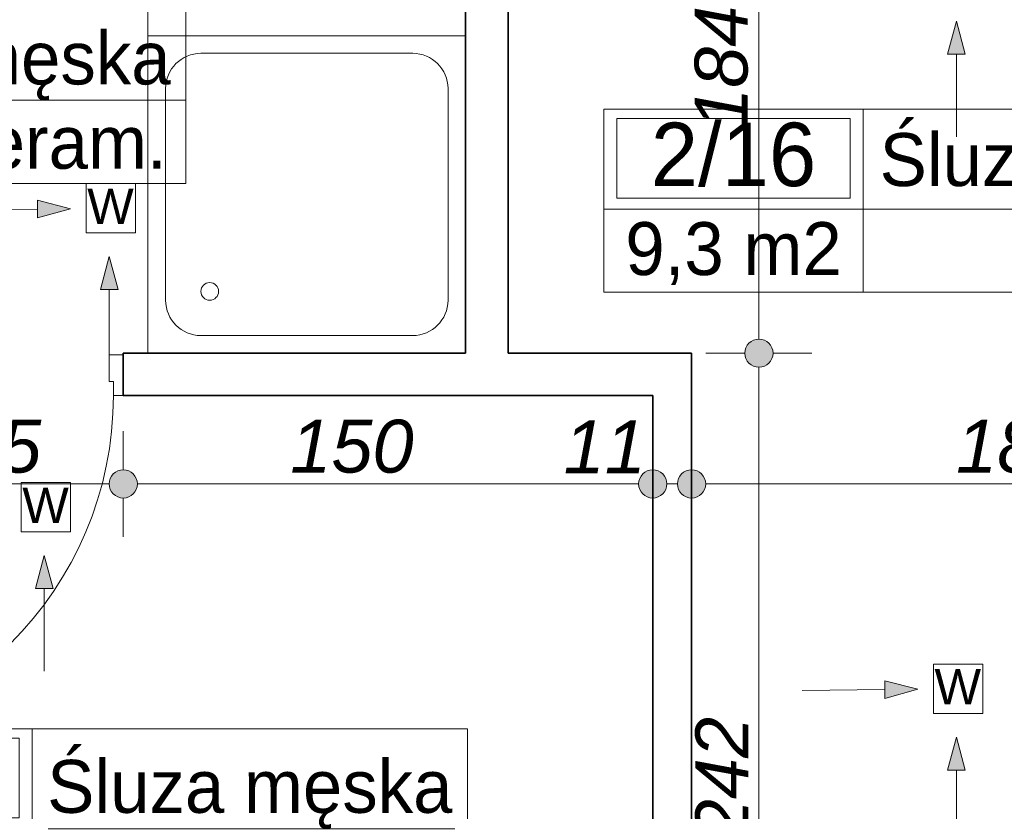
# Model space of a CAD drawing. Header units: millimetres. Extents: x -13944 to 84772, y -78836 to -35317.
# Tile 41 of 85: x 31151 to 33941, y -57602 to -55358. Entities that reach past the tile are written whole.
import ezdxf
from ezdxf.enums import TextEntityAlignment as Align

# ---------------------------------------------------------------- set-up
doc = ezdxf.new("R2010")
doc.units = ezdxf.units.MM
doc.header["$MEASUREMENT"] = 0
for name, color, linetype, lineweight in [('Drzwi ArchiCAD_Nr_pióra__1', 7, 'Continuous', 0), ('Instalacje - Went_Klim_Nr_pióra__42', 150, 'Continuous', 13), ('Konstrukcja - Ściany zew_Nr_pióra__6', 7, 'Continuous', 35), ('Metryczki pomieszczeń ArchiCADa_Nr_pióra__1', 7, 'Continuous', 0), ('Wymiarowanie - Ogólne_Nr_pióra__82', 114, 'Continuous', 13)]:
    doc.layers.add(name, color=color, linetype=linetype, lineweight=lineweight)
doc.layers.add('Elementy modelu - Strefy', color=7, linetype='Continuous')
doc.layers.add('Wymiarowanie - Ogólne', color=7, linetype='Continuous')
doc.layers.add('Wnętrze - Umeblowanie_Nr_pióra__234', color=7, linetype='Continuous', lineweight=0, true_color=0x9f9f9f)
doc.styles.add('GENERATED_STYLE_1', font='txt')
doc.styles.add('GENERATED_STYLE_2', font='txt')
doc.styles.add('GENERATED_STYLE_3', font='txt')
doc.dimstyles.new('GENERATED_STYLE__1', dxfattribs={"dimtxt": 150, "dimasz": 152, "dimexe": 0.18, "dimexo": 0, "dimgap": 0.09, "dimtad": 1, "dimlfac": 0.1, "dimzin": 0, "dimdsep": 46, "dimtxsty": 'GENERATED_STYLE_3', "dimblk": 'ARROWHEAD_11', "dimblk1": 'ARROWHEAD_11', "dimblk2": 'ARROWHEAD_11', "dimcen": 0.09, "dimclrd": 114, "dimclre": 114, "dimclrt": 114, "dimazin": 0, "dimtfac": 1, "dimtdec": 4, "dimtmove": 0, "dimatfit": 3, "dimfxl": 1, "dimtolj": 1, "dimtzin": 0, "dimarcsym": 0})
doc.dimstyles.new('GENERATED_STYLE__2', dxfattribs={"dimtxt": 150, "dimasz": 152, "dimexe": 0.18, "dimexo": 0, "dimgap": 0.09, "dimtad": 1, "dimtih": 1, "dimtoh": 1, "dimlfac": 0.1, "dimzin": 0, "dimdsep": 46, "dimtxsty": 'GENERATED_STYLE_3', "dimblk": 'ARROWHEAD_11', "dimblk1": 'ARROWHEAD_11', "dimblk2": 'ARROWHEAD_11', "dimcen": 0.09, "dimclrd": 114, "dimclre": 114, "dimclrt": 114, "dimazin": 0, "dimtfac": 1, "dimtdec": 4, "dimtmove": 0, "dimatfit": 3, "dimfxl": 1, "dimtolj": 1, "dimtzin": 0, "dimarcsym": 0})

# ---------------------------------------------------------------- blocks, each defined once
blk = doc.blocks.new('Śluza damska_2_16_16', base_point=(33540.5, -55894.5))
at = {"layer": 'Metryczki pomieszczeń ArchiCADa_Nr_pióra__1', "linetype": 'Continuous'}
for p, q in [((32806.5, -55611.7), (34894.1, -55611.7)), ((32806.5, -56130.2), (32806.5, -55611.7)), ((33540.5, -55611.7), (33540.5, -56130.2)), ((34894.1, -55611.7), (34894.1, -56130.2)), ((32843.2, -55637.6), (33503.8, -55637.6)), ((32843.2, -55863.9), (32843.2, -55637.6)), ((33503.8, -55637.6), (33503.8, -55863.9)), ((33503.8, -55863.9), (32843.2, -55863.9)), ((32806.5, -55894.5), (34894.1, -55894.5)), ((34894.1, -56130.2), (32806.5, -56130.2))]:
    blk.add_line(p, q, dxfattribs=at)
at = {"layer": 'Metryczki pomieszczeń ArchiCADa_Nr_pióra__1'}
for tag, height, style, p in [('ROOM_NUMBER', 180, 'GENERATED_STYLE_2', (33173.5, -55739.6)), ('ROOM_NAME', 150, 'GENERATED_STYLE_1', (34217.3, -55754.3)), ('ROOM_CALC_AREA', 150, 'GENERATED_STYLE_1', (33173.5, -56006.6)), ('floor_f', 150, 'GENERATED_STYLE_1', (34217.3, -55993.2))]:
    blk.add_attdef(tag, text='', height=height, dxfattribs=dict(at, style=style)).set_placement(p, align=Align.MIDDLE_CENTER)
blk = doc.blocks.new('Śluza męska_2_18_18', base_point=(30387.6, -55586.1))
at = {"layer": 'Metryczki pomieszczeń ArchiCADa_Nr_pióra__1', "linetype": 'Continuous'}
for p, q in [((29653.5, -55303.3), (31621.6, -55303.3)), ((29653.5, -55821.8), (29653.5, -55303.3)), ((30387.6, -55303.3), (30387.6, -55821.8)), ((31621.6, -55303.3), (31621.6, -55821.8)), ((29690.2, -55329.2), (30350.9, -55329.2)), ((29690.2, -55555.5), (29690.2, -55329.2)), ((30350.9, -55329.2), (30350.9, -55555.5)), ((30350.9, -55555.5), (29690.2, -55555.5)), ((29653.5, -55586.1), (31621.6, -55586.1)), ((31621.6, -55821.8), (29653.5, -55821.8))]:
    blk.add_line(p, q, dxfattribs=at)
at = {"layer": 'Metryczki pomieszczeń ArchiCADa_Nr_pióra__1'}
for tag, height, style, p in [('ROOM_NUMBER', 180, 'GENERATED_STYLE_2', (30020.5, -55431.2)), ('ROOM_NAME', 150, 'GENERATED_STYLE_1', (31004.6, -55466.2)), ('ROOM_CALC_AREA', 150, 'GENERATED_STYLE_1', (30020.5, -55698.2)), ('floor_f', 150, 'GENERATED_STYLE_1', (31004.6, -55705.2))]:
    blk.add_attdef(tag, text='', height=height, dxfattribs=dict(at, style=style)).set_placement(p, align=Align.MIDDLE_CENTER)
blk = doc.blocks.new('Śluza męska_2_19_19', base_point=(31186.1, -57651))
at = {"layer": 'Metryczki pomieszczeń ArchiCADa_Nr_pióra__1', "linetype": 'Continuous'}
for p, q in [((30452.1, -57368.1), (32420.2, -57368.1)), ((30452.1, -57886.7), (30452.1, -57368.1)), ((31186.1, -57368.1), (31186.1, -57886.7)), ((32420.2, -57368.1), (32420.2, -57886.7)), ((30488.8, -57394.1), (31149.4, -57394.1)), ((30488.8, -57620.4), (30488.8, -57394.1)), ((31149.4, -57394.1), (31149.4, -57620.4)), ((31149.4, -57620.4), (30488.8, -57620.4)), ((30452.1, -57651), (32420.2, -57651)), ((32420.2, -57886.7), (30452.1, -57886.7))]:
    blk.add_line(p, q, dxfattribs=at)
at = {"layer": 'Metryczki pomieszczeń ArchiCADa_Nr_pióra__1'}
for tag, height, style, p in [('ROOM_NUMBER', 180, 'GENERATED_STYLE_2', (30819.1, -57496.1)), ('ROOM_NAME', 150, 'GENERATED_STYLE_1', (31803.2, -57531.1)), ('ROOM_CALC_AREA', 150, 'GENERATED_STYLE_1', (30819.1, -57763.1)), ('floor_f', 150, 'GENERATED_STYLE_1', (31803.2, -57749.7))]:
    blk.add_attdef(tag, text='', height=height, dxfattribs=dict(at, style=style)).set_placement(p, align=Align.MIDDLE_CENTER)
blk = doc.blocks.new('*D399')
at = {"layer": 'Wymiarowanie - Ogólne_Nr_pióra__82', "linetype": 'Continuous'}
for points in [[(30434.6, -56673.8), (30431.6, -56658.5), (30422.9, -56645.5), (30409.9, -56636.8), (30394.6, -56633.8), (30379.3, -56636.8), (30366.3, -56645.5), (30357.6, -56658.5), (30354.6, -56673.8), (30357.6, -56689.1), (30366.3, -56702.1), (30379.3, -56710.7), (30394.6, -56713.8), (30409.9, -56710.7), (30422.9, -56702.1), (30431.6, -56689.1)], [(31484.6, -56673.8), (31481.6, -56658.5), (31472.9, -56645.5), (31459.9, -56636.8), (31444.6, -56633.8), (31429.3, -56636.8), (31416.3, -56645.5), (31407.6, -56658.5), (31404.6, -56673.8), (31407.6, -56689.1), (31416.3, -56702.1), (31429.3, -56710.7), (31444.6, -56713.8), (31459.9, -56710.7), (31472.9, -56702.1), (31481.6, -56689.1)]]:
    blk.add_hatch(color=256, dxfattribs=at).paths.add_polyline_path(points)
for p, q in [((30394.6, -56633.8), (30394.6, -56523.8)), ((31444.6, -56633.8), (31444.6, -56523.8)), ((30434.6, -56673.8), (31404.6, -56673.8)), ((30394.6, -56823.8), (30394.6, -56713.8)), ((31444.6, -56823.8), (31444.6, -56713.8))]:
    blk.add_line(p, q, dxfattribs=at)
for centre in [(30394.6, -56673.8), (31444.6, -56673.8)]:
    blk.add_circle(centre, 40, dxfattribs=at)
at = {"layer": 'Wymiarowanie - Ogólne_Nr_pióra__82', "char_height": 150, "attachment_point": 7, "style": 'GENERATED_STYLE_3'}
for s, insert in [('\\A1;{\\fArial|b0|i1|c238|p38;12}', (30434.6, -56643.8)), ('\\A1;{\\fArial|b0|i1|c238|p38;105}', (30862.7, -56643.8))]:
    blk.add_mtext(s, dxfattribs=dict(at, insert=insert))
blk = doc.blocks.new('ARROWHEAD_11')
at = {"color": 0, "linetype": 'Continuous', "lineweight": 0}
blk.add_line((0, 0), (-1, 0), dxfattribs=at)
at = {"color": 0, "linetype": 'Continuous', "lineweight": 0, "const_width": 0.25, "flags": 128}
blk.add_lwpolyline([(-0.125, 0, 1), (0.125, 0, 1)], format="xyb", close=True, dxfattribs=at)
blk = doc.blocks.new('*D400')
at = {"layer": 'Wymiarowanie - Ogólne_Nr_pióra__82', "linetype": 'Continuous'}
for points in [[(31484.6, -56673.8), (31481.6, -56658.5), (31472.9, -56645.5), (31459.9, -56636.8), (31444.6, -56633.8), (31429.3, -56636.8), (31416.3, -56645.5), (31407.6, -56658.5), (31404.6, -56673.8), (31407.6, -56689.1), (31416.3, -56702.1), (31429.3, -56710.7), (31444.6, -56713.8), (31459.9, -56710.7), (31472.9, -56702.1), (31481.6, -56689.1)], [(32984.6, -56673.8), (32981.6, -56658.5), (32972.9, -56645.5), (32959.9, -56636.8), (32944.6, -56633.8), (32929.3, -56636.8), (32916.3, -56645.5), (32907.6, -56658.5), (32904.6, -56673.8), (32907.6, -56689.1), (32916.3, -56702.1), (32929.3, -56710.7), (32944.6, -56713.8), (32959.9, -56710.7), (32972.9, -56702.1), (32981.6, -56689.1)]]:
    blk.add_hatch(color=256, dxfattribs=at).paths.add_polyline_path(points)
for p, q in [((31444.6, -56633.8), (31444.6, -56523.8)), ((32944.6, -56633.8), (32944.6, -56523.8)), ((31484.6, -56673.8), (32904.6, -56673.8)), ((31444.6, -56823.8), (31444.6, -56713.8)), ((32944.6, -56823.8), (32944.6, -56713.8))]:
    blk.add_line(p, q, dxfattribs=at)
for centre in [(31444.6, -56673.8), (32944.6, -56673.8)]:
    blk.add_circle(centre, 40, dxfattribs=at)
at = {"layer": 'Wymiarowanie - Ogólne_Nr_pióra__82', "char_height": 150, "attachment_point": 7, "style": 'GENERATED_STYLE_3'}
for s, insert in [('\\A1;{\\fArial|b0|i1|c238|p38;150}', (31917.6, -56643.8)), ('\\A1;{\\fArial|b0|i1|c238|p38;11}', (32692, -56643.8))]:
    blk.add_mtext(s, dxfattribs=dict(at, insert=insert))
blk = doc.blocks.new('*D401')
at = {"layer": 'Wymiarowanie - Ogólne_Nr_pióra__82', "linetype": 'Continuous'}
for points in [[(32984.6, -56673.8), (32981.6, -56658.5), (32972.9, -56645.5), (32959.9, -56636.8), (32944.6, -56633.8), (32929.3, -56636.8), (32916.3, -56645.5), (32907.6, -56658.5), (32904.6, -56673.8), (32907.6, -56689.1), (32916.3, -56702.1), (32929.3, -56710.7), (32944.6, -56713.8), (32959.9, -56710.7), (32972.9, -56702.1), (32981.6, -56689.1)], [(33094.6, -56673.8), (33091.6, -56658.5), (33082.9, -56645.5), (33069.9, -56636.8), (33054.6, -56633.8), (33039.3, -56636.8), (33026.3, -56645.5), (33017.6, -56658.5), (33014.6, -56673.8), (33017.6, -56689.1), (33026.3, -56702.1), (33039.3, -56710.7), (33054.6, -56713.8), (33069.9, -56710.7), (33082.9, -56702.1), (33091.6, -56689.1)]]:
    blk.add_hatch(color=256, dxfattribs=at).paths.add_polyline_path(points)
for p, q in [((32944.6, -56633.8), (32944.6, -56523.8)), ((33054.6, -56633.8), (33054.6, -56523.8)), ((32984.6, -56673.8), (33014.6, -56673.8)), ((32944.6, -56823.8), (32944.6, -56713.8)), ((33054.6, -56823.8), (33054.6, -56713.8))]:
    blk.add_line(p, q, dxfattribs=at)
for centre in [(32944.6, -56673.8), (33054.6, -56673.8)]:
    blk.add_circle(centre, 40, dxfattribs=at)
blk = doc.blocks.new('*D402')
at = {"layer": 'Wymiarowanie - Ogólne_Nr_pióra__82', "linetype": 'Continuous'}
for points in [[(33094.6, -56673.8), (33091.6, -56658.5), (33082.9, -56645.5), (33069.9, -56636.8), (33054.6, -56633.8), (33039.3, -56636.8), (33026.3, -56645.5), (33017.6, -56658.5), (33014.6, -56673.8), (33017.6, -56689.1), (33026.3, -56702.1), (33039.3, -56710.7), (33054.6, -56713.8), (33069.9, -56710.7), (33082.9, -56702.1), (33091.6, -56689.1)], [(34934.6, -56673.8), (34931.6, -56658.5), (34922.9, -56645.5), (34909.9, -56636.8), (34894.6, -56633.8), (34879.3, -56636.8), (34866.3, -56645.5), (34857.6, -56658.5), (34854.6, -56673.8), (34857.6, -56689.1), (34866.3, -56702.1), (34879.3, -56710.7), (34894.6, -56713.8), (34909.9, -56710.7), (34922.9, -56702.1), (34931.6, -56689.1)]]:
    blk.add_hatch(color=256, dxfattribs=at).paths.add_polyline_path(points)
for p, q in [((33054.6, -56633.8), (33054.6, -56523.8)), ((34894.6, -56633.8), (34894.6, -56523.8)), ((33094.6, -56673.8), (34854.6, -56673.8)), ((34934.6, -56673.8), (34974.6, -56673.8)), ((33054.6, -56823.8), (33054.6, -56713.8)), ((34894.6, -56823.8), (34894.6, -56713.8))]:
    blk.add_line(p, q, dxfattribs=at)
for centre in [(33054.6, -56673.8), (34894.6, -56673.8)]:
    blk.add_circle(centre, 40, dxfattribs=at)
at = {"layer": 'Wymiarowanie - Ogólne_Nr_pióra__82', "insert": (33803.9, -56643.8), "char_height": 150, "attachment_point": 7, "style": 'GENERATED_STYLE_3'}
blk.add_mtext('\\A1;{\\fArial|b0|i1|c238|p38;184}', dxfattribs=at)
blk = doc.blocks.new('*D406')
at = {"layer": 'Wymiarowanie - Ogólne_Nr_pióra__82', "linetype": 'Continuous'}
for points in [[(33285.4, -56303), (33282.4, -56287.7), (33273.7, -56274.7), (33260.7, -56266), (33245.4, -56263), (33230.1, -56266), (33217.1, -56274.7), (33208.4, -56287.7), (33205.4, -56303), (33208.4, -56318.3), (33217.1, -56331.3), (33230.1, -56339.9), (33245.4, -56343), (33260.7, -56339.9), (33273.7, -56331.3), (33282.4, -56318.3)], [(33285.4, -58723), (33282.4, -58707.7), (33273.7, -58694.7), (33260.7, -58686), (33245.4, -58683), (33230.1, -58686), (33217.1, -58694.7), (33208.4, -58707.7), (33205.4, -58723), (33208.4, -58738.3), (33217.1, -58751.3), (33230.1, -58759.9), (33245.4, -58763), (33260.7, -58759.9), (33273.7, -58751.3), (33282.4, -58738.3)]]:
    blk.add_hatch(color=256, dxfattribs=at).paths.add_polyline_path(points)
for p, q in [((33205.4, -56303), (33095.4, -56303)), ((33395.4, -56303), (33285.4, -56303)), ((33245.4, -58683), (33245.4, -56343)), ((33205.4, -58723), (33095.4, -58723)), ((33395.4, -58723), (33285.4, -58723)), ((33245.4, -58803), (33245.4, -58763))]:
    blk.add_line(p, q, dxfattribs=at)
for centre in [(33245.4, -56303), (33245.4, -58723)]:
    blk.add_circle(centre, 40, dxfattribs=at)
at = {"layer": 'Wymiarowanie - Ogólne_Nr_pióra__82', "insert": (33215.4, -57683.7), "char_height": 150, "attachment_point": 7, "rotation": 90, "style": 'GENERATED_STYLE_3'}
blk.add_mtext('\\A1;{\\fArial|b0|i1|c238|p38;242}', dxfattribs=at)
blk = doc.blocks.new('*D407')
at = {"layer": 'Wymiarowanie - Ogólne_Nr_pióra__82', "linetype": 'Continuous'}
for points in [[(33285.4, -54463), (33282.4, -54447.7), (33273.7, -54434.7), (33260.7, -54426), (33245.4, -54423), (33230.1, -54426), (33217.1, -54434.7), (33208.4, -54447.7), (33205.4, -54463), (33208.4, -54478.3), (33217.1, -54491.3), (33230.1, -54499.9), (33245.4, -54503), (33260.7, -54499.9), (33273.7, -54491.3), (33282.4, -54478.3)], [(33285.4, -56303), (33282.4, -56287.7), (33273.7, -56274.7), (33260.7, -56266), (33245.4, -56263), (33230.1, -56266), (33217.1, -56274.7), (33208.4, -56287.7), (33205.4, -56303), (33208.4, -56318.3), (33217.1, -56331.3), (33230.1, -56339.9), (33245.4, -56343), (33260.7, -56339.9), (33273.7, -56331.3), (33282.4, -56318.3)]]:
    blk.add_hatch(color=256, dxfattribs=at).paths.add_polyline_path(points)
for p, q in [((33205.4, -54463), (33095.4, -54463)), ((33395.4, -54463), (33285.4, -54463)), ((33245.4, -56263), (33245.4, -54503)), ((33205.4, -56303), (33095.4, -56303)), ((33395.4, -56303), (33285.4, -56303))]:
    blk.add_line(p, q, dxfattribs=at)
for centre in [(33245.4, -54463), (33245.4, -56303)]:
    blk.add_circle(centre, 40, dxfattribs=at)
at = {"layer": 'Wymiarowanie - Ogólne_Nr_pióra__82', "char_height": 150, "attachment_point": 7, "rotation": 90, "style": 'GENERATED_STYLE_3'}
for s, insert in [('\\A1;{\\fArial|b0|i1|c238|p38;26}', (33215.4, -54730.6)), ('\\A1;{\\fArial|b0|i1|c238|p38;184}', (33215.4, -55667.6))]:
    blk.add_mtext(s, dxfattribs=dict(at, insert=insert))

msp = doc.modelspace()

# ---------------------------------------------------------------- hatches: boundary and pattern name
at = {"layer": 'Instalacje - Went_Klim_Nr_pióra__42', "linetype": 'Continuous'}
for points in [[(33805.18, -55362.244), (33780.18, -55455.545), (33830.18, -55455.545)], [(31295.084, -55893.487), (31201.539, -55869.412), (31202.034, -55919.41)], [(31404.795, -56029.288), (31379.795, -56122.59), (31429.795, -56122.59)], [(31220.788, -56876.89), (31195.788, -56970.191), (31245.788, -56970.191)], [(33695.469, -57255.629), (33601.925, -57231.554), (33602.42, -57281.552)], [(33805.18, -57391.43), (33780.18, -57484.732), (33830.18, -57484.732)]]:
    msp.add_hatch(color=256, dxfattribs=at).paths.add_polyline_path(points)

# ---------------------------------------------------------------- linework, layer by layer
at = {"layer": 'Drzwi ArchiCAD_Nr_pióra__1', "linetype": 'Continuous'}
for p, q in [((31404.596, -56307.978), (31404.596, -56382.978)), ((31444.596, -56307.978), (31404.596, -56307.978)), ((31444.596, -56422.978), (31444.596, -56307.978)), ((31444.596, -56422.978), (31444.596, -56307.978)), ((31404.596, -56382.978), (31416.596, -56382.978)), ((31416.596, -56382.978), (31416.596, -56422.978)), ((31416.596, -56422.978), (31444.596, -56422.978))]:
    msp.add_line(p, q, dxfattribs=at)
msp.add_arc((30422.596, -56422.978), 994, 270, 0, dxfattribs=at)
at = {"layer": 'Instalacje - Went_Klim_Nr_pióra__42', "linetype": 'Continuous'}
for p, q in [((33805.18, -55362.244), (33780.18, -55455.545)), ((33805.18, -55362.244), (33830.18, -55455.545)), ((33830.18, -55455.545), (33780.18, -55455.545)), ((33805.18, -55689.936), (33805.18, -55455.545)), ((31339.423, -55822.321), (31479.423, -55822.321)), ((31339.423, -55962.321), (31339.423, -55822.321)), ((31479.423, -55822.321), (31479.423, -55962.321)), ((31295.084, -55893.487), (31201.539, -55869.412)), ((31202.034, -55919.41), (31201.539, -55869.412)), ((30967.407, -55896.731), (31201.787, -55894.411)), ((31295.084, -55893.487), (31202.034, -55919.41)), ((31479.423, -55962.321), (31339.423, -55962.321)), ((31404.795, -56029.288), (31379.795, -56122.59)), ((31404.795, -56029.288), (31429.795, -56122.59)), ((31429.795, -56122.59), (31379.795, -56122.59)), ((31404.795, -56356.98), (31404.795, -56122.59)), ((31155.416, -56669.922), (31295.416, -56669.922)), ((31155.416, -56809.922), (31155.416, -56669.922)), ((31295.416, -56669.922), (31295.416, -56809.922)), ((31295.416, -56809.922), (31155.416, -56809.922)), ((31220.788, -56876.89), (31195.788, -56970.191)), ((31220.788, -56876.89), (31245.788, -56970.191)), ((31245.788, -56970.191), (31195.788, -56970.191)), ((31220.788, -57204.582), (31220.788, -56970.191)), ((33739.809, -57184.463), (33879.809, -57184.463)), ((33739.809, -57324.463), (33739.809, -57184.463)), ((33879.809, -57184.463), (33879.809, -57324.463)), ((33695.469, -57255.629), (33601.925, -57231.554)), ((33602.42, -57281.552), (33601.925, -57231.554)), ((33367.793, -57258.873), (33602.172, -57256.553)), ((33695.469, -57255.629), (33602.42, -57281.552)), ((33879.809, -57324.463), (33739.809, -57324.463)), ((33805.18, -57391.43), (33780.18, -57484.732)), ((33805.18, -57391.43), (33830.18, -57484.732)), ((33830.18, -57484.732), (33780.18, -57484.732)), ((33805.18, -57719.122), (33805.18, -57484.732))]:
    msp.add_line(p, q, dxfattribs=at)
at = {"layer": 'Konstrukcja - Ściany zew_Nr_pióra__6', "linetype": 'Continuous'}
for p, q in [((31444.596, -56307.978), (31444.596, -56302.978)), ((31444.596, -56422.978), (31444.596, -56307.978))]:
    msp.add_line(p, q, dxfattribs=at)
at = {"layer": 'Konstrukcja - Ściany zew_Nr_pióra__6', "linetype": 'Continuous', "flags": 128}
for points in [[(32534.596, -56302.978), (32534.596, -54462.978)], [(32414.596, -54502.978), (32414.596, -56302.978)], [(32414.596, -56302.978), (31444.596, -56302.978)], [(32944.596, -56302.978), (32534.596, -56302.978)], [(33054.596, -56302.978), (32944.596, -56302.978)], [(33054.596, -58722.978), (33054.596, -56302.978)], [(31444.596, -56422.978), (32944.596, -56422.978)], [(32944.596, -56422.978), (32944.596, -58722.978)]]:
    msp.add_lwpolyline(points, dxfattribs=at)
at = {"layer": 'Wnętrze - Umeblowanie_Nr_pióra__234', "linetype": 'Continuous'}
for p, q in [((31514.596, -55402.978), (31514.596, -54502.978)), ((32414.596, -54502.978), (32414.596, -55402.978)), ((32414.596, -55402.978), (31514.596, -55402.978)), ((32414.596, -55402.978), (31514.596, -55402.978)), ((31514.596, -55402.978), (31514.596, -56302.978)), ((32414.596, -56302.978), (32414.596, -55402.978)), ((32264.596, -55452.978), (31664.596, -55452.978)), ((31564.596, -55552.978), (31564.596, -56152.978)), ((32364.596, -56152.978), (32364.596, -55552.978)), ((31664.596, -56252.978), (32264.596, -56252.978)), ((31514.596, -56302.978), (32414.596, -56302.978))]:
    msp.add_line(p, q, dxfattribs=at)
msp.add_circle((31689.596, -56127.978), 25, dxfattribs=at)
for centre, start, end in [((31664.596, -55552.978), 90, 180), ((32264.596, -55552.978), 0, 90), ((31664.596, -56152.978), 180, 270), ((32264.596, -56152.978), 270, 0)]:
    msp.add_arc(centre, 100, start, end, dxfattribs=at)

# ---------------------------------------------------------------- block references
at = {"layer": 'Elementy modelu - Strefy', "linetype": 'Continuous'}
ref = msp.add_blockref('Śluza męska_2_18_18', (30387.561, -55586.122), dxfattribs=at)
ref.add_attrib('ROOM_NAME', 'Śluza męska', dxfattribs={"layer": 'Metryczki pomieszczeń ArchiCADa_Nr_pióra__1', "color": 7, "height": 150, "style": 'GENERATED_STYLE_1'}).set_placement((31004.602, -55466.224), align=Align.MIDDLE_CENTER)
ref.add_attrib('ROOM_NUMBER', '2/18', dxfattribs={"layer": 'Metryczki pomieszczeń ArchiCADa_Nr_pióra__1', "color": 7, "height": 180, "style": 'GENERATED_STYLE_2'}).set_placement((30020.541, -55431.234), align=Align.MIDDLE_CENTER)
ref.add_attrib('ROOM_CALC_AREA', '7,8 m2', dxfattribs={"layer": 'Metryczki pomieszczeń ArchiCADa_Nr_pióra__1', "color": 7, "height": 150, "style": 'GENERATED_STYLE_1'}).set_placement((30020.541, -55698.173), align=Align.MIDDLE_CENTER)
ref.add_attrib('floor_f', 'płytki ceram.', dxfattribs={"layer": 'Metryczki pomieszczeń ArchiCADa_Nr_pióra__1', "color": 7, "height": 150, "style": 'GENERATED_STYLE_1'}).set_placement((31004.602, -55705.219), align=Align.MIDDLE_CENTER)
ref = msp.add_blockref('Śluza damska_2_16_16', (33540.54, -55894.515), dxfattribs=at)
ref.add_attrib('ROOM_NAME', 'Śluza damska', dxfattribs={"layer": 'Metryczki pomieszczeń ArchiCADa_Nr_pióra__1', "color": 7, "height": 150, "style": 'GENERATED_STYLE_1'}).set_placement((34217.343, -55754.252), align=Align.MIDDLE_CENTER)
ref.add_attrib('ROOM_NUMBER', '2/16', dxfattribs={"layer": 'Metryczki pomieszczeń ArchiCADa_Nr_pióra__1', "color": 7, "height": 180, "style": 'GENERATED_STYLE_2'}).set_placement((33173.52, -55739.566), align=Align.MIDDLE_CENTER)
ref.add_attrib('ROOM_CALC_AREA', '9,3 m2', dxfattribs={"layer": 'Metryczki pomieszczeń ArchiCADa_Nr_pióra__1', "color": 7, "height": 150, "style": 'GENERATED_STYLE_1'}).set_placement((33173.52, -56006.566), align=Align.MIDDLE_CENTER)
ref.add_attrib('floor_f', 'tarket', dxfattribs={"layer": 'Metryczki pomieszczeń ArchiCADa_Nr_pióra__1', "color": 7, "height": 150, "style": 'GENERATED_STYLE_1'}).set_placement((34217.343, -55993.195), align=Align.MIDDLE_CENTER)
ref = msp.add_blockref('Śluza męska_2_19_19', (31186.132, -57651.001), dxfattribs=at)
ref.add_attrib('ROOM_NAME', 'Śluza męska', dxfattribs={"layer": 'Metryczki pomieszczeń ArchiCADa_Nr_pióra__1', "color": 7, "height": 150, "style": 'GENERATED_STYLE_1'}).set_placement((31803.172, -57531.104), align=Align.MIDDLE_CENTER)
ref.add_attrib('ROOM_NUMBER', '2/19', dxfattribs={"layer": 'Metryczki pomieszczeń ArchiCADa_Nr_pióra__1', "color": 7, "height": 180, "style": 'GENERATED_STYLE_2'}).set_placement((30819.112, -57496.114), align=Align.MIDDLE_CENTER)
ref.add_attrib('ROOM_CALC_AREA', '6,1 m2', dxfattribs={"layer": 'Metryczki pomieszczeń ArchiCADa_Nr_pióra__1', "color": 7, "height": 150, "style": 'GENERATED_STYLE_1'}).set_placement((30819.112, -57763.053), align=Align.MIDDLE_CENTER)
ref.add_attrib('floor_f', 'tarket', dxfattribs={"layer": 'Metryczki pomieszczeń ArchiCADa_Nr_pióra__1', "color": 7, "height": 150, "style": 'GENERATED_STYLE_1'}).set_placement((31803.172, -57749.681), align=Align.MIDDLE_CENTER)

# ---------------------------------------------------------------- texts
at = {"layer": 'Instalacje - Went_Klim_Nr_pióra__42', "linetype": 'Continuous', "char_height": 100, "attachment_point": 6, "style": 'GENERATED_STYLE_1'}
for insert in [(31474.338, -55886.607), (31290.33, -56734.208), (33874.723, -57248.749)]:
    msp.add_mtext('\\A1;{\\fArial|b0|i0|c238|p38;W}', dxfattribs=dict(at, insert=insert))

# ---------------------------------------------------------------- dimensions: what is measured, and where the dimension line sits
at = {"layer": 'Wymiarowanie - Ogólne', "color": 114, "linetype": 'Continuous', "lineweight": 13}
for base, p1, p2, picture, middle in [((33245.399, -54462.978), (33054.596, -56302.978), (32534.596, -54462.978), '*D407', (33140.399, -55496.807)), ((33245.399, -56302.978), (33054.596, -58722.978), (33054.596, -56302.978), '*D406', (33140.399, -57512.978))]:
    dim = msp.add_linear_dim(base=base, p1=p1, p2=p2, angle=90, dimstyle='GENERATED_STYLE__1', dxfattribs=at)
    dim.commit()
    dim.dimension.update_dxf_attribs({"geometry": picture, "text_midpoint": middle, "dimtype": 160, "text_rotation": 90})
for base, p1, p2, picture, middle in [((31444.596, -56673.773), (30394.596, -56422.978), (31444.596, -56422.978), '*D399', (31033.425, -56568.773)), ((32944.596, -56673.773), (31444.596, -56422.978), (32944.596, -56422.978), '*D400', (32088.31, -56568.773)), ((33054.596, -56673.773), (32944.596, -56422.978), (33054.596, -56533.595), '*D401', (32798.31, -56568.773)), ((34894.596, -56673.773), (33054.596, -56533.595), (34894.596, -56659.829), '*D402', (33974.596, -56568.773))]:
    dim = msp.add_linear_dim(base=base, p1=p1, p2=p2, dimstyle='GENERATED_STYLE__2', dxfattribs=at)
    dim.commit()
    dim.dimension.update_dxf_attribs({"geometry": picture, "text_midpoint": middle, "dimtype": 160})

doc.saveas('drawing.dxf')
